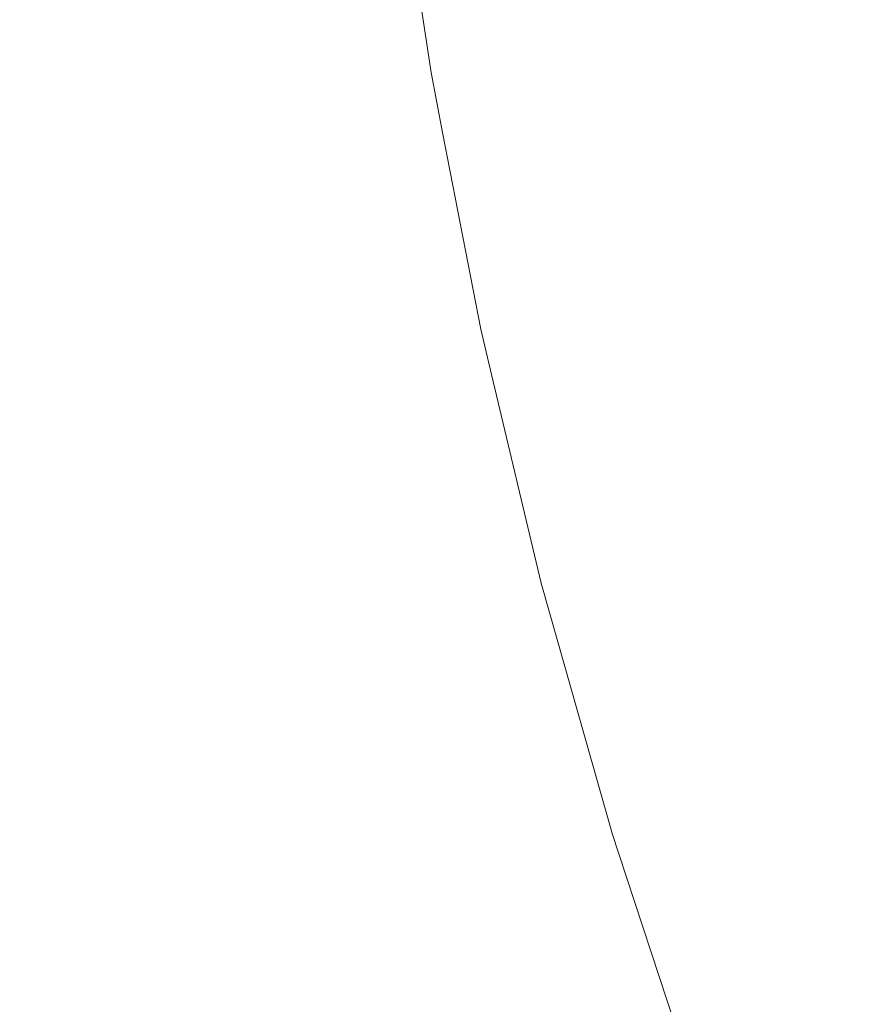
# Model space of a CAD drawing. Header units: centimetres. Extents: x -26.3 to 27.5, y 5.9 to 64.6.
# Tile 124 of 256: x -8.197 to -8.1699, y 6.3361 to 6.3681. Entities that reach past the tile are written whole.
import ezdxf

# ---------------------------------------------------------------- set-up
doc = ezdxf.new("R2010")
doc.units = ezdxf.units.CM
doc.header["$LTSCALE"] = 2.54
doc.layers.add('Lucido design-1', color=7, linetype='Continuous')

# ---------------------------------------------------------------- blocks, each defined once
blk = doc.blocks.new('Gruppo-3-1')
at = {"color": 7, "linetype": 'Continuous', "lineweight": 9}
for points in [[(-25.986537, 7.600212, -743.114164), (-25.986537, 6.000212, -743.114164), (27.113463, 6.000212, -743.114164), (27.113463, 7.600212, -743.114164)], [(-25.986537, 7.600212, -779.214164), (-25.986537, 6.000212, -779.214164), (27.113463, 6.000212, -779.214164), (27.113463, 7.600212, -779.214164)]]:
    blk.add_3dface(points, dxfattribs=at)
for points, invisible_edges in [([(-8.173642, 6.36813, -779.670236), (-8.174835, 6.3761, -779.670236), (-8.172965, 6.376339, -779.666573), (-8.171783, 6.368448, -779.666573)], 15), ([(-8.175349, 6.367837, -743.573971), (-8.176553, 6.37588, -743.573971), (-8.174835, 6.3761, -743.570236), (-8.173642, 6.36813, -743.570236)], 15), ([(-8.175349, 6.367837, -779.673971), (-8.176553, 6.37588, -779.673971), (-8.174835, 6.3761, -779.670236), (-8.173642, 6.36813, -779.670236)], 15), ([(-8.178298, 6.367331, -743.581627), (-8.17952, 6.3755, -743.581627), (-8.178115, 6.37568, -743.57777), (-8.176901, 6.367571, -743.57777)], 15), ([(-8.178298, 6.367331, -779.681627), (-8.17952, 6.3755, -779.681627), (-8.178115, 6.37568, -779.67777), (-8.176901, 6.367571, -779.67777)], 15), ([(-8.176901, 6.367571, -743.57777), (-8.178115, 6.37568, -743.57777), (-8.176553, 6.37588, -743.573971), (-8.175349, 6.367837, -743.573971)], 15), ([(-8.176901, 6.367571, -779.67777), (-8.178115, 6.37568, -779.67777), (-8.176553, 6.37588, -779.673971), (-8.175349, 6.367837, -779.673971)], 15), ([(-8.180613, 6.366934, -743.589489), (-8.181851, 6.375201, -743.589489), (-8.180766, 6.37534, -743.585536), (-8.179535, 6.367119, -743.585536)], 15), ([(-8.180613, 6.366934, -779.689489), (-8.181851, 6.375201, -779.689489), (-8.180766, 6.37534, -779.685536), (-8.179535, 6.367119, -779.685536)], 15), ([(-8.179535, 6.367119, -743.585536), (-8.180766, 6.37534, -743.585536), (-8.17952, 6.3755, -743.581627), (-8.178298, 6.367331, -743.581627)], 15), ([(-8.179535, 6.367119, -779.685536), (-8.180766, 6.37534, -779.685536), (-8.17952, 6.3755, -779.681627), (-8.178298, 6.367331, -779.681627)], 15), ([(-8.182873, 6.366547, -743.60155), (-8.184125, 6.37491, -743.60155), (-8.183531, 6.374986, -743.597503), (-8.182283, 6.366648, -743.597503)], 15), ([(-8.182873, 6.366547, -779.70155), (-8.184125, 6.37491, -779.70155), (-8.183531, 6.374986, -779.697503), (-8.182283, 6.366648, -779.697503)], 15), ([(-8.182283, 6.366648, -743.597503), (-8.183531, 6.374986, -743.597503), (-8.182773, 6.375083, -743.593481), (-8.181529, 6.366777, -743.593481)], 15), ([(-8.182283, 6.366648, -779.697503), (-8.183531, 6.374986, -779.697503), (-8.182773, 6.375083, -779.693481), (-8.181529, 6.366777, -779.693481)], 15), ([(-8.181529, 6.366777, -743.593481), (-8.182773, 6.375083, -743.593481), (-8.181851, 6.375201, -743.589489), (-8.180613, 6.366934, -743.589489)], 15), ([(-8.181529, 6.366777, -779.693481), (-8.182773, 6.375083, -779.693481), (-8.181851, 6.375201, -779.689489), (-8.180613, 6.366934, -779.689489)], 15), ([(-8.185248, 6.36614, -743.83204), (-8.186515, 6.374604, -743.83204), (-8.185883, 6.374685, -743.828083), (-8.18462, 6.366247, -743.828083)], 15), ([(-8.185248, 6.36614, -779.93204), (-8.186515, 6.374604, -779.93204), (-8.185883, 6.374685, -779.928083), (-8.18462, 6.366247, -779.928083)], 15), ([(-8.18462, 6.366247, -743.828083), (-8.185883, 6.374685, -743.828083), (-8.185409, 6.374745, -743.824109), (-8.184149, 6.366328, -743.824109)], 15), ([(-8.18462, 6.366247, -779.928083), (-8.185883, 6.374685, -779.928083), (-8.185409, 6.374745, -779.924109), (-8.184149, 6.366328, -779.924109)], 15), ([(-8.184149, 6.366328, -743.824109), (-8.185409, 6.374745, -743.824109), (-8.185094, 6.374786, -743.820125), (-8.183836, 6.366382, -743.820125)], 15), ([(-8.184149, 6.366328, -779.924109), (-8.185409, 6.374745, -779.924109), (-8.185094, 6.374786, -779.920125), (-8.183836, 6.366382, -779.920125)], 15), ([(-8.183836, 6.366382, -743.820125), (-8.185094, 6.374786, -743.820125), (-8.184937, 6.374806, -743.816136), (-8.18368, 6.366409, -743.816136)], 15), ([(-8.183836, 6.366382, -779.920125), (-8.185094, 6.374786, -779.920125), (-8.184937, 6.374806, -779.916136), (-8.18368, 6.366409, -779.916136)], 15), ([(-8.184554, 6.372379, -743.814164), (-8.183661, 6.366412, -743.814164), (-8.18368, 6.366409, -743.816136), (-8.184937, 6.374806, -743.816136)], 14), ([(-8.184554, 6.372379, -779.914164), (-8.183661, 6.366412, -779.914164), (-8.18368, 6.366409, -779.916136), (-8.184937, 6.374806, -779.916136)], 14), ([(-8.183659, 6.366412, -743.613619), (-8.184916, 6.374809, -743.613619), (-8.184818, 6.374821, -743.609689), (-8.183562, 6.366429, -743.609689)], 15), ([(-8.183659, 6.366412, -779.713619), (-8.184916, 6.374809, -779.713619), (-8.184818, 6.374821, -779.709689), (-8.183562, 6.366429, -779.709689)], 15), ([(-8.184916, 6.374809, -743.613619), (-8.183659, 6.366412, -743.613619), (-8.183661, 6.366412, -743.614164), (-8.184554, 6.372379, -743.614164)], 11), ([(-8.184916, 6.374809, -779.713619), (-8.183659, 6.366412, -779.713619), (-8.183661, 6.366412, -779.714164), (-8.184554, 6.372379, -779.714164)], 11), ([(-8.183562, 6.366429, -743.609689), (-8.184818, 6.374821, -743.609689), (-8.184554, 6.374855, -743.605614), (-8.1833, 6.366474, -743.605614)], 15), ([(-8.183562, 6.366429, -779.709689), (-8.184818, 6.374821, -779.709689), (-8.184554, 6.374855, -779.705614), (-8.1833, 6.366474, -779.705614)], 15), ([(-8.1833, 6.366474, -743.605614), (-8.184554, 6.374855, -743.605614), (-8.184125, 6.37491, -743.60155), (-8.182873, 6.366547, -743.60155)], 15), ([(-8.1833, 6.366474, -779.705614), (-8.184554, 6.374855, -779.705614), (-8.184125, 6.37491, -779.70155), (-8.182873, 6.366547, -779.70155)], 15), ([(-8.188071, 6.365656, -743.843744), (-8.189356, 6.37424, -743.843744), (-8.188253, 6.374381, -743.839877), (-8.186975, 6.365844, -743.839877)], 15), ([(-8.188071, 6.365656, -779.943744), (-8.189356, 6.37424, -779.943744), (-8.188253, 6.374381, -779.939877), (-8.186975, 6.365844, -779.939877)], 15), ([(-8.186975, 6.365844, -743.839877), (-8.188253, 6.374381, -743.839877), (-8.187305, 6.374503, -743.835974), (-8.186033, 6.366005, -743.835974)], 15), ([(-8.186975, 6.365844, -779.939877), (-8.188253, 6.374381, -779.939877), (-8.187305, 6.374503, -779.935974), (-8.186033, 6.366005, -779.935974)], 15), ([(-8.186033, 6.366005, -743.835974), (-8.187305, 6.374503, -743.835974), (-8.186515, 6.374604, -743.83204), (-8.185248, 6.36614, -743.83204)], 15), ([(-8.186033, 6.366005, -779.935974), (-8.187305, 6.374503, -779.935974), (-8.186515, 6.374604, -779.93204), (-8.185248, 6.36614, -779.93204)], 15), ([(-8.190725, 6.365201, -743.851341), (-8.192027, 6.373898, -743.851341), (-8.190615, 6.374079, -743.847567), (-8.189322, 6.365441, -743.847567)], 15), ([(-8.190725, 6.365201, -779.951341), (-8.192027, 6.373898, -779.951341), (-8.190615, 6.374079, -779.947567), (-8.189322, 6.365441, -779.947567)], 15), ([(-8.189322, 6.365441, -743.847567), (-8.190615, 6.374079, -743.847567), (-8.189356, 6.37424, -743.843744), (-8.188071, 6.365656, -743.843744)], 15), ([(-8.189322, 6.365441, -779.947567), (-8.190615, 6.374079, -779.947567), (-8.189356, 6.37424, -779.943744), (-8.188071, 6.365656, -779.943744)], 15), ([(-8.193981, 6.364642, -743.858712), (-8.195304, 6.373478, -743.858712), (-8.19359, 6.373698, -743.855058), (-8.192279, 6.364934, -743.855058)], 15), ([(-8.193981, 6.364642, -779.958712), (-8.195304, 6.373478, -779.958712), (-8.19359, 6.373698, -779.955058), (-8.192279, 6.364934, -779.955058)], 15), ([(-8.192279, 6.364934, -743.855058), (-8.19359, 6.373698, -743.855058), (-8.192027, 6.373898, -743.851341), (-8.190725, 6.365201, -743.851341)], 15), ([(-8.192279, 6.364934, -779.955058), (-8.19359, 6.373698, -779.955058), (-8.192027, 6.373898, -779.951341), (-8.190725, 6.365201, -779.951341)], 15), ([(-8.19583, 6.364325, -743.862298), (-8.197164, 6.37324, -743.862298), (-8.195304, 6.373478, -743.858712), (-8.193981, 6.364642, -743.858712)], 15), ([(-8.19583, 6.364325, -779.962298), (-8.197164, 6.37324, -779.962298), (-8.195304, 6.373478, -779.958712), (-8.193981, 6.364642, -779.958712)], 15), ([(-8.197822, 6.363984, -743.865808), (-8.199169, 6.372983, -743.865808), (-8.197164, 6.37324, -743.862298), (-8.19583, 6.364325, -743.862298)], 15), ([(-8.197822, 6.363984, -779.965808), (-8.199169, 6.372983, -779.965808), (-8.197164, 6.37324, -779.962298), (-8.19583, 6.364325, -779.962298)], 15), ([(-8.183661, 6.366412, -743.814164), (-8.184554, 6.372379, -743.814164), (-8.184554, 6.372379, -743.614164), (-8.183661, 6.366412, -743.614164)], 10), ([(-8.183661, 6.366412, -779.914164), (-8.184554, 6.372379, -779.914164), (-8.184554, 6.372379, -779.714164), (-8.183661, 6.366412, -779.714164)], 10), ([(-8.170268, 6.360615, -743.566573), (-8.171783, 6.368448, -743.566573), (-8.169776, 6.368793, -743.562988), (-8.168277, 6.361044, -743.562988)], 15), ([(-8.170268, 6.360615, -779.666573), (-8.171783, 6.368448, -779.666573), (-8.169776, 6.368793, -779.662988), (-8.168277, 6.361044, -779.662988)], 15), ([(-8.172112, 6.360218, -743.570236), (-8.173642, 6.36813, -743.570236), (-8.171783, 6.368448, -743.566573), (-8.170268, 6.360615, -743.566573)], 15), ([(-8.172112, 6.360218, -779.670236), (-8.173642, 6.36813, -779.670236), (-8.171783, 6.368448, -779.666573), (-8.170268, 6.360615, -779.666573)], 15), ([(-8.173805, 6.359853, -743.573971), (-8.175349, 6.367837, -743.573971), (-8.173642, 6.36813, -743.570236), (-8.172112, 6.360218, -743.570236)], 15), ([(-8.173805, 6.359853, -779.673971), (-8.175349, 6.367837, -779.673971), (-8.173642, 6.36813, -779.670236), (-8.172112, 6.360218, -779.670236)], 15), ([(-8.176729, 6.359223, -743.581627), (-8.178298, 6.367331, -743.581627), (-8.176901, 6.367571, -743.57777), (-8.175344, 6.359521, -743.57777)], 15), ([(-8.176729, 6.359223, -779.681627), (-8.178298, 6.367331, -779.681627), (-8.176901, 6.367571, -779.67777), (-8.175344, 6.359521, -779.67777)], 15), ([(-8.175344, 6.359521, -743.57777), (-8.176901, 6.367571, -743.57777), (-8.175349, 6.367837, -743.573971), (-8.173805, 6.359853, -743.573971)], 15), ([(-8.175344, 6.359521, -779.67777), (-8.176901, 6.367571, -779.67777), (-8.175349, 6.367837, -779.673971), (-8.173805, 6.359853, -779.673971)], 15), ([(-8.177957, 6.358958, -743.585536), (-8.179535, 6.367119, -743.585536), (-8.178298, 6.367331, -743.581627), (-8.176729, 6.359223, -743.581627)], 15), ([(-8.177957, 6.358958, -779.685536), (-8.179535, 6.367119, -779.685536), (-8.178298, 6.367331, -779.681627), (-8.176729, 6.359223, -779.681627)], 15), ([(-8.179935, 6.358532, -743.593481), (-8.181529, 6.366777, -743.593481), (-8.180613, 6.366934, -743.589489), (-8.179026, 6.358728, -743.589489)], 15), ([(-8.179935, 6.358532, -779.693481), (-8.181529, 6.366777, -779.693481), (-8.180613, 6.366934, -779.689489), (-8.179026, 6.358728, -779.689489)], 15), ([(-8.179026, 6.358728, -743.589489), (-8.180613, 6.366934, -743.589489), (-8.179535, 6.367119, -743.585536), (-8.177957, 6.358958, -743.585536)], 15), ([(-8.179026, 6.358728, -779.689489), (-8.180613, 6.366934, -779.689489), (-8.179535, 6.367119, -779.685536), (-8.177957, 6.358958, -779.685536)], 15), ([(-8.181268, 6.358244, -743.60155), (-8.182873, 6.366547, -743.60155), (-8.182283, 6.366648, -743.597503), (-8.180682, 6.358371, -743.597503)], 15), ([(-8.181268, 6.358244, -779.70155), (-8.182873, 6.366547, -779.70155), (-8.182283, 6.366648, -779.697503), (-8.180682, 6.358371, -779.697503)], 15), ([(-8.180682, 6.358371, -743.597503), (-8.182283, 6.366648, -743.597503), (-8.181529, 6.366777, -743.593481), (-8.179935, 6.358532, -743.593481)], 15), ([(-8.180682, 6.358371, -779.697503), (-8.182283, 6.366648, -779.697503), (-8.181529, 6.366777, -779.693481), (-8.179935, 6.358532, -779.693481)], 15), ([(-8.183, 6.357871, -743.828083), (-8.18462, 6.366247, -743.828083), (-8.184149, 6.366328, -743.824109), (-8.182533, 6.357972, -743.824109)], 15), ([(-8.183, 6.357871, -779.928083), (-8.18462, 6.366247, -779.928083), (-8.184149, 6.366328, -779.924109), (-8.182533, 6.357972, -779.924109)], 15), ([(-8.182533, 6.357972, -743.824109), (-8.184149, 6.366328, -743.824109), (-8.183836, 6.366382, -743.820125), (-8.182222, 6.358039, -743.820125)], 15), ([(-8.182533, 6.357972, -779.924109), (-8.184149, 6.366328, -779.924109), (-8.183836, 6.366382, -779.920125), (-8.182222, 6.358039, -779.920125)], 15), ([(-8.182222, 6.358039, -743.820125), (-8.183836, 6.366382, -743.820125), (-8.18368, 6.366409, -743.816136), (-8.182067, 6.358072, -743.816136)], 15), ([(-8.182222, 6.358039, -779.920125), (-8.183836, 6.366382, -779.920125), (-8.18368, 6.366409, -779.916136), (-8.182067, 6.358072, -779.916136)], 15), ([(-8.18368, 6.366409, -743.816136), (-8.183661, 6.366412, -743.814164), (-8.183284, 6.364465, -743.814164)], 9), ([(-8.18368, 6.366409, -779.916136), (-8.183661, 6.366412, -779.914164), (-8.183284, 6.364465, -779.914164)], 9), ([(-8.183284, 6.364465, -743.814164), (-8.182048, 6.358076, -743.814164), (-8.182067, 6.358072, -743.816136), (-8.18368, 6.366409, -743.816136)], 14), ([(-8.183284, 6.364465, -779.914164), (-8.182048, 6.358076, -779.914164), (-8.182067, 6.358072, -779.916136), (-8.18368, 6.366409, -779.916136)], 14), ([(-8.183661, 6.366412, -743.614164), (-8.183284, 6.364465, -743.614164), (-8.183284, 6.364465, -743.814164), (-8.183661, 6.366412, -743.814164)], 10), ([(-8.183284, 6.364465, -743.614164), (-8.183661, 6.366412, -743.614164), (-8.183659, 6.366412, -743.613619)], 10), ([(-8.183661, 6.366412, -779.714164), (-8.183284, 6.364465, -779.714164), (-8.183284, 6.364465, -779.914164), (-8.183661, 6.366412, -779.914164)], 10), ([(-8.183284, 6.364465, -779.714164), (-8.183661, 6.366412, -779.714164), (-8.183659, 6.366412, -779.713619)], 10), ([(-8.182047, 6.358076, -743.613619), (-8.183659, 6.366412, -743.613619), (-8.183562, 6.366429, -743.609689), (-8.181951, 6.358097, -743.609689)], 15), ([(-8.182047, 6.358076, -779.713619), (-8.183659, 6.366412, -779.713619), (-8.183562, 6.366429, -779.709689), (-8.181951, 6.358097, -779.709689)], 15), ([(-8.183659, 6.366412, -743.613619), (-8.182047, 6.358076, -743.613619), (-8.182048, 6.358076, -743.614164), (-8.183284, 6.364465, -743.614164)], 11), ([(-8.183659, 6.366412, -779.713619), (-8.182047, 6.358076, -779.713619), (-8.182048, 6.358076, -779.714164), (-8.183284, 6.364465, -779.714164)], 11), ([(-8.181951, 6.358097, -743.609689), (-8.183562, 6.366429, -743.609689), (-8.1833, 6.366474, -743.605614), (-8.181691, 6.358153, -743.605614)], 15), ([(-8.181951, 6.358097, -779.709689), (-8.183562, 6.366429, -779.709689), (-8.1833, 6.366474, -779.705614), (-8.181691, 6.358153, -779.705614)], 15), ([(-8.181691, 6.358153, -743.605614), (-8.1833, 6.366474, -743.605614), (-8.182873, 6.366547, -743.60155), (-8.181268, 6.358244, -743.60155)], 15), ([(-8.181691, 6.358153, -779.705614), (-8.1833, 6.366474, -779.705614), (-8.182873, 6.366547, -779.70155), (-8.181268, 6.358244, -779.70155)], 15), ([(-8.185335, 6.357368, -743.839877), (-8.186975, 6.365844, -743.839877), (-8.186033, 6.366005, -743.835974), (-8.184402, 6.357569, -743.835974)], 15), ([(-8.185335, 6.357368, -779.939877), (-8.186975, 6.365844, -779.939877), (-8.186033, 6.366005, -779.935974), (-8.184402, 6.357569, -779.935974)], 15), ([(-8.184402, 6.357569, -743.835974), (-8.186033, 6.366005, -743.835974), (-8.185248, 6.36614, -743.83204), (-8.183623, 6.357737, -743.83204)], 15), ([(-8.184402, 6.357569, -779.935974), (-8.186033, 6.366005, -779.935974), (-8.185248, 6.36614, -779.93204), (-8.183623, 6.357737, -779.93204)], 15), ([(-8.183623, 6.357737, -743.83204), (-8.185248, 6.36614, -743.83204), (-8.18462, 6.366247, -743.828083), (-8.183, 6.357871, -743.828083)], 15), ([(-8.183623, 6.357737, -779.93204), (-8.185248, 6.36614, -779.93204), (-8.18462, 6.366247, -779.928083), (-8.183, 6.357871, -779.928083)], 15), ([(-8.187663, 6.356866, -743.847567), (-8.189322, 6.365441, -743.847567), (-8.188071, 6.365656, -743.843744), (-8.186423, 6.357133, -743.843744)], 15), ([(-8.187663, 6.356866, -779.947567), (-8.189322, 6.365441, -779.947567), (-8.188071, 6.365656, -779.943744), (-8.186423, 6.357133, -779.943744)], 15), ([(-8.186423, 6.357133, -743.843744), (-8.188071, 6.365656, -743.843744), (-8.186975, 6.365844, -743.839877), (-8.185335, 6.357368, -743.839877)], 15), ([(-8.186423, 6.357133, -779.943744), (-8.188071, 6.365656, -779.943744), (-8.186975, 6.365844, -779.939877), (-8.185335, 6.357368, -779.939877)], 15), ([(-8.189055, 6.356566, -743.851341), (-8.190725, 6.365201, -743.851341), (-8.189322, 6.365441, -743.847567), (-8.187663, 6.356866, -743.847567)], 15), ([(-8.189055, 6.356566, -779.951341), (-8.190725, 6.365201, -779.951341), (-8.189322, 6.365441, -779.947567), (-8.187663, 6.356866, -779.947567)], 15), ([(-8.190596, 6.356234, -743.855058), (-8.192279, 6.364934, -743.855058), (-8.190725, 6.365201, -743.851341), (-8.189055, 6.356566, -743.851341)], 15), ([(-8.190596, 6.356234, -779.955058), (-8.192279, 6.364934, -779.955058), (-8.190725, 6.365201, -779.951341), (-8.189055, 6.356566, -779.951341)], 15), ([(-8.192284, 6.35587, -743.858712), (-8.193981, 6.364642, -743.858712), (-8.192279, 6.364934, -743.855058), (-8.190596, 6.356234, -743.855058)], 15), ([(-8.192284, 6.35587, -779.958712), (-8.193981, 6.364642, -779.958712), (-8.192279, 6.364934, -779.955058), (-8.190596, 6.356234, -779.955058)], 15), ([(-8.194118, 6.355475, -743.862298), (-8.19583, 6.364325, -743.862298), (-8.193981, 6.364642, -743.858712), (-8.192284, 6.35587, -743.858712)], 15), ([(-8.194118, 6.355475, -779.962298), (-8.19583, 6.364325, -779.962298), (-8.193981, 6.364642, -779.958712), (-8.192284, 6.35587, -779.958712)], 15), ([(-8.182048, 6.358076, -743.814164), (-8.183284, 6.364465, -743.814164), (-8.183284, 6.364465, -743.614164), (-8.182048, 6.358076, -743.614164)], 10), ([(-8.182048, 6.358076, -779.914164), (-8.183284, 6.364465, -779.914164), (-8.183284, 6.364465, -779.714164), (-8.182048, 6.358076, -779.714164)], 10), ([(-8.196094, 6.355049, -743.865808), (-8.197822, 6.363984, -743.865808), (-8.19583, 6.364325, -743.862298), (-8.194118, 6.355475, -743.862298)], 15), ([(-8.196094, 6.355049, -779.965808), (-8.197822, 6.363984, -779.965808), (-8.19583, 6.364325, -779.962298), (-8.194118, 6.355475, -779.962298)], 15), ([(-8.19821, 6.354593, -743.869238), (-8.199955, 6.363618, -743.869238), (-8.197822, 6.363984, -743.865808), (-8.196094, 6.355049, -743.865808)], 15), ([(-8.19821, 6.354593, -779.969238), (-8.199955, 6.363618, -779.969238), (-8.197822, 6.363984, -779.965808), (-8.196094, 6.355049, -779.965808)], 15), ([(-8.168422, 6.352853, -743.566573), (-8.170268, 6.360615, -743.566573), (-8.168277, 6.361044, -743.562988), (-8.166451, 6.353366, -743.562988)], 15), ([(-8.168422, 6.352853, -779.666573), (-8.170268, 6.360615, -779.666573), (-8.168277, 6.361044, -779.662988), (-8.166451, 6.353366, -779.662988)], 15), ([(-8.170247, 6.352378, -743.570236), (-8.172112, 6.360218, -743.570236), (-8.170268, 6.360615, -743.566573), (-8.168422, 6.352853, -743.566573)], 15), ([(-8.170247, 6.352378, -779.670236), (-8.172112, 6.360218, -779.670236), (-8.170268, 6.360615, -779.666573), (-8.168422, 6.352853, -779.666573)], 15), ([(-8.171923, 6.351941, -743.573971), (-8.173805, 6.359853, -743.573971), (-8.172112, 6.360218, -743.570236), (-8.170247, 6.352378, -743.570236)], 15), ([(-8.171923, 6.351941, -779.673971), (-8.173805, 6.359853, -779.673971), (-8.172112, 6.360218, -779.670236), (-8.170247, 6.352378, -779.670236)], 15), ([(-8.173447, 6.351544, -743.57777), (-8.175344, 6.359521, -743.57777), (-8.173805, 6.359853, -743.573971), (-8.171923, 6.351941, -743.573971)], 15), ([(-8.173447, 6.351544, -779.67777), (-8.175344, 6.359521, -779.67777), (-8.173805, 6.359853, -779.673971), (-8.171923, 6.351941, -779.673971)], 15), ([(-8.174818, 6.351187, -743.581627), (-8.176729, 6.359223, -743.581627), (-8.175344, 6.359521, -743.57777), (-8.173447, 6.351544, -743.57777)], 15), ([(-8.174818, 6.351187, -779.681627), (-8.176729, 6.359223, -779.681627), (-8.175344, 6.359521, -779.67777), (-8.173447, 6.351544, -779.67777)], 15), ([(-8.177092, 6.350596, -743.589489), (-8.179026, 6.358728, -743.589489), (-8.177957, 6.358958, -743.585536), (-8.176034, 6.350871, -743.585536)], 15), ([(-8.177092, 6.350596, -779.689489), (-8.179026, 6.358728, -779.689489), (-8.177957, 6.358958, -779.685536), (-8.176034, 6.350871, -779.685536)], 15), ([(-8.176034, 6.350871, -743.585536), (-8.177957, 6.358958, -743.585536), (-8.176729, 6.359223, -743.581627), (-8.174818, 6.351187, -743.581627)], 15), ([(-8.176034, 6.350871, -779.685536), (-8.177957, 6.358958, -779.685536), (-8.176729, 6.359223, -779.681627), (-8.174818, 6.351187, -779.681627)], 15), ([(-8.177991, 6.350361, -743.593481), (-8.179935, 6.358532, -743.593481), (-8.179026, 6.358728, -743.589489), (-8.177092, 6.350596, -743.589489)], 15), ([(-8.177991, 6.350361, -779.693481), (-8.179935, 6.358532, -779.693481), (-8.179026, 6.358728, -779.689489), (-8.177092, 6.350596, -779.689489)], 15), ([(-8.179311, 6.350018, -743.60155), (-8.181268, 6.358244, -743.60155), (-8.180682, 6.358371, -743.597503), (-8.178731, 6.350169, -743.597503)], 15), ([(-8.179311, 6.350018, -779.70155), (-8.181268, 6.358244, -779.70155), (-8.180682, 6.358371, -779.697503), (-8.178731, 6.350169, -779.697503)], 15), ([(-8.178731, 6.350169, -743.597503), (-8.180682, 6.358371, -743.597503), (-8.179935, 6.358532, -743.593481), (-8.177991, 6.350361, -743.593481)], 15), ([(-8.178731, 6.350169, -779.697503), (-8.180682, 6.358371, -779.697503), (-8.179935, 6.358532, -779.693481), (-8.177991, 6.350361, -779.693481)], 15), ([(-8.181026, 6.349571, -743.828083), (-8.183, 6.357871, -743.828083), (-8.182533, 6.357972, -743.824109), (-8.180564, 6.349691, -743.824109)], 15), ([(-8.181026, 6.349571, -779.928083), (-8.183, 6.357871, -779.928083), (-8.182533, 6.357972, -779.924109), (-8.180564, 6.349691, -779.924109)], 15), ([(-8.180564, 6.349691, -743.824109), (-8.182533, 6.357972, -743.824109), (-8.182222, 6.358039, -743.820125), (-8.180256, 6.349772, -743.820125)], 15), ([(-8.180564, 6.349691, -779.924109), (-8.182533, 6.357972, -779.924109), (-8.182222, 6.358039, -779.920125), (-8.180256, 6.349772, -779.920125)], 15), ([(-8.180256, 6.349772, -743.820125), (-8.182222, 6.358039, -743.820125), (-8.182067, 6.358072, -743.816136), (-8.180103, 6.349811, -743.816136)], 15), ([(-8.180256, 6.349772, -779.920125), (-8.182222, 6.358039, -779.920125), (-8.182067, 6.358072, -779.916136), (-8.180103, 6.349811, -779.916136)], 15), ([(-8.182067, 6.358072, -743.816136), (-8.182048, 6.358076, -743.814164), (-8.181697, 6.356598, -743.814164)], 9), ([(-8.182067, 6.358072, -779.916136), (-8.182048, 6.358076, -779.914164), (-8.181697, 6.356598, -779.914164)], 9), ([(-8.181697, 6.356598, -743.814164), (-8.180084, 6.349816, -743.814164), (-8.180103, 6.349811, -743.816136), (-8.182067, 6.358072, -743.816136)], 14), ([(-8.181697, 6.356598, -779.914164), (-8.180084, 6.349816, -779.914164), (-8.180103, 6.349811, -779.916136), (-8.182067, 6.358072, -779.916136)], 14), ([(-8.182048, 6.358076, -743.614164), (-8.181697, 6.356598, -743.614164), (-8.181697, 6.356598, -743.814164), (-8.182048, 6.358076, -743.814164)], 10), ([(-8.181697, 6.356598, -743.614164), (-8.182048, 6.358076, -743.614164), (-8.182047, 6.358076, -743.613619)], 10), ([(-8.182048, 6.358076, -779.714164), (-8.181697, 6.356598, -779.714164), (-8.181697, 6.356598, -779.914164), (-8.182048, 6.358076, -779.914164)], 10), ([(-8.181697, 6.356598, -779.714164), (-8.182048, 6.358076, -779.714164), (-8.182047, 6.358076, -779.713619)], 10), ([(-8.180083, 6.349817, -743.613619), (-8.182047, 6.358076, -743.613619), (-8.181951, 6.358097, -743.609689), (-8.179987, 6.349842, -743.609689)], 15), ([(-8.180083, 6.349817, -779.713619), (-8.182047, 6.358076, -779.713619), (-8.181951, 6.358097, -779.709689), (-8.179987, 6.349842, -779.709689)], 15), ([(-8.182047, 6.358076, -743.613619), (-8.180083, 6.349817, -743.613619), (-8.180084, 6.349816, -743.614164), (-8.181697, 6.356598, -743.614164)], 11), ([(-8.182047, 6.358076, -779.713619), (-8.180083, 6.349817, -779.713619), (-8.180084, 6.349816, -779.714164), (-8.181697, 6.356598, -779.714164)], 11), ([(-8.179987, 6.349842, -743.609689), (-8.181951, 6.358097, -743.609689), (-8.181691, 6.358153, -743.605614), (-8.17973, 6.349909, -743.605614)], 15), ([(-8.179987, 6.349842, -779.709689), (-8.181951, 6.358097, -779.709689), (-8.181691, 6.358153, -779.705614), (-8.17973, 6.349909, -779.705614)], 15), ([(-8.17973, 6.349909, -743.605614), (-8.181691, 6.358153, -743.605614), (-8.181268, 6.358244, -743.60155), (-8.179311, 6.350018, -743.60155)], 15), ([(-8.17973, 6.349909, -779.705614), (-8.181691, 6.358153, -779.705614), (-8.181268, 6.358244, -779.70155), (-8.179311, 6.350018, -779.70155)], 15), ([(-8.182414, 6.34921, -743.835974), (-8.184402, 6.357569, -743.835974), (-8.183623, 6.357737, -743.83204), (-8.181643, 6.349411, -743.83204)], 15), ([(-8.182414, 6.34921, -779.935974), (-8.184402, 6.357569, -779.935974), (-8.183623, 6.357737, -779.93204), (-8.181643, 6.349411, -779.93204)], 15), ([(-8.181643, 6.349411, -743.83204), (-8.183623, 6.357737, -743.83204), (-8.183, 6.357871, -743.828083), (-8.181026, 6.349571, -743.828083)], 15), ([(-8.181643, 6.349411, -779.93204), (-8.183623, 6.357737, -779.93204), (-8.183, 6.357871, -779.928083), (-8.181026, 6.349571, -779.928083)], 15), ([(-8.184415, 6.348689, -743.843744), (-8.186423, 6.357133, -743.843744), (-8.185335, 6.357368, -743.839877), (-8.183338, 6.348969, -743.839877)], 15), ([(-8.184415, 6.348689, -779.943744), (-8.186423, 6.357133, -779.943744), (-8.185335, 6.357368, -779.939877), (-8.183338, 6.348969, -779.939877)], 15), ([(-8.183338, 6.348969, -743.839877), (-8.185335, 6.357368, -743.839877), (-8.184402, 6.357569, -743.835974), (-8.182414, 6.34921, -743.835974)], 15), ([(-8.183338, 6.348969, -779.939877), (-8.185335, 6.357368, -779.939877), (-8.184402, 6.357569, -779.935974), (-8.182414, 6.34921, -779.935974)], 15), ([(-8.185642, 6.348369, -743.847567), (-8.187663, 6.356866, -743.847567), (-8.186423, 6.357133, -743.843744), (-8.184415, 6.348689, -743.843744)], 15), ([(-8.185642, 6.348369, -779.947567), (-8.187663, 6.356866, -779.947567), (-8.186423, 6.357133, -779.943744), (-8.184415, 6.348689, -779.943744)], 15), ([(-8.18702, 6.34801, -743.851341), (-8.189055, 6.356566, -743.851341), (-8.187663, 6.356866, -743.847567), (-8.185642, 6.348369, -743.847567)], 15), ([(-8.18702, 6.34801, -779.951341), (-8.189055, 6.356566, -779.951341), (-8.187663, 6.356866, -779.947567), (-8.185642, 6.348369, -779.947567)], 15), ([(-8.188546, 6.347613, -743.855058), (-8.190596, 6.356234, -743.855058), (-8.189055, 6.356566, -743.851341), (-8.18702, 6.34801, -743.851341)], 15), ([(-8.188546, 6.347613, -779.955058), (-8.190596, 6.356234, -779.955058), (-8.189055, 6.356566, -779.951341), (-8.18702, 6.34801, -779.951341)], 15), ([(-8.180084, 6.349816, -743.814164), (-8.181697, 6.356598, -743.814164), (-8.181697, 6.356598, -743.614164), (-8.180084, 6.349816, -743.614164)], 10), ([(-8.180084, 6.349816, -779.914164), (-8.181697, 6.356598, -779.914164), (-8.181697, 6.356598, -779.714164), (-8.180084, 6.349816, -779.714164)], 10), ([(-8.190217, 6.347178, -743.858712), (-8.192284, 6.35587, -743.858712), (-8.190596, 6.356234, -743.855058), (-8.188546, 6.347613, -743.855058)], 15), ([(-8.190217, 6.347178, -779.958712), (-8.192284, 6.35587, -779.958712), (-8.190596, 6.356234, -779.955058), (-8.188546, 6.347613, -779.955058)], 15), ([(-8.192032, 6.346705, -743.862298), (-8.194118, 6.355475, -743.862298), (-8.192284, 6.35587, -743.858712), (-8.190217, 6.347178, -743.858712)], 15), ([(-8.192032, 6.346705, -779.962298), (-8.194118, 6.355475, -779.962298), (-8.192284, 6.35587, -779.958712), (-8.190217, 6.347178, -779.958712)], 15), ([(-8.193988, 6.346196, -743.865808), (-8.196094, 6.355049, -743.865808), (-8.194118, 6.355475, -743.862298), (-8.192032, 6.346705, -743.862298)], 15), ([(-8.193988, 6.346196, -779.965808), (-8.196094, 6.355049, -779.965808), (-8.194118, 6.355475, -779.962298), (-8.192032, 6.346705, -779.962298)], 15), ([(-8.196083, 6.345651, -743.869238), (-8.19821, 6.354593, -743.869238), (-8.196094, 6.355049, -743.865808), (-8.193988, 6.346196, -743.865808)], 15), ([(-8.196083, 6.345651, -779.969238), (-8.19821, 6.354593, -779.969238), (-8.196094, 6.355049, -779.965808), (-8.193988, 6.346196, -779.965808)], 15), ([(-8.198312, 6.34507, -743.87258), (-8.200461, 6.354108, -743.87258), (-8.19821, 6.354593, -743.869238), (-8.196083, 6.345651, -743.869238)], 15), ([(-8.198312, 6.34507, -779.97258), (-8.200461, 6.354108, -779.97258), (-8.19821, 6.354593, -779.969238), (-8.196083, 6.345651, -779.969238)], 15), ([(-8.168051, 6.344624, -743.570236), (-8.170247, 6.352378, -743.570236), (-8.168422, 6.352853, -743.566573), (-8.166248, 6.345176, -743.566573)], 15), ([(-8.168051, 6.344624, -779.670236), (-8.170247, 6.352378, -779.670236), (-8.168422, 6.352853, -779.666573), (-8.166248, 6.345176, -779.666573)], 15), ([(-8.169707, 6.344117, -743.573971), (-8.171923, 6.351941, -743.573971), (-8.170247, 6.352378, -743.570236), (-8.168051, 6.344624, -743.570236)], 15), ([(-8.169707, 6.344117, -779.673971), (-8.171923, 6.351941, -779.673971), (-8.170247, 6.352378, -779.670236), (-8.168051, 6.344624, -779.670236)], 15), ([(-8.171213, 6.343656, -743.57777), (-8.173447, 6.351544, -743.57777), (-8.171923, 6.351941, -743.573971), (-8.169707, 6.344117, -743.573971)], 15), ([(-8.171213, 6.343656, -779.67777), (-8.173447, 6.351544, -779.67777), (-8.171923, 6.351941, -779.673971), (-8.169707, 6.344117, -779.673971)], 15), ([(-8.172568, 6.343241, -743.581627), (-8.174818, 6.351187, -743.581627), (-8.173447, 6.351544, -743.57777), (-8.171213, 6.343656, -743.57777)], 15), ([(-8.172568, 6.343241, -779.681627), (-8.174818, 6.351187, -779.681627), (-8.173447, 6.351544, -779.67777), (-8.171213, 6.343656, -779.67777)], 15), ([(-8.173769, 6.342873, -743.585536), (-8.176034, 6.350871, -743.585536), (-8.174818, 6.351187, -743.581627), (-8.172568, 6.343241, -743.581627)], 15), ([(-8.173769, 6.342873, -779.685536), (-8.176034, 6.350871, -779.685536), (-8.174818, 6.351187, -779.681627), (-8.172568, 6.343241, -779.681627)], 15), ([(-8.174814, 6.342553, -743.589489), (-8.177092, 6.350596, -743.589489), (-8.176034, 6.350871, -743.585536), (-8.173769, 6.342873, -743.585536)], 15), ([(-8.174814, 6.342553, -779.689489), (-8.177092, 6.350596, -779.689489), (-8.176034, 6.350871, -779.685536), (-8.173769, 6.342873, -779.685536)], 15), ([(-8.176434, 6.342057, -743.597503), (-8.178731, 6.350169, -743.597503), (-8.177991, 6.350361, -743.593481), (-8.175703, 6.342281, -743.593481)], 15), ([(-8.176434, 6.342057, -779.697503), (-8.178731, 6.350169, -779.697503), (-8.177991, 6.350361, -779.693481), (-8.175703, 6.342281, -779.693481)], 15), ([(-8.175703, 6.342281, -743.593481), (-8.177991, 6.350361, -743.593481), (-8.177092, 6.350596, -743.589489), (-8.174814, 6.342553, -743.589489)], 15), ([(-8.175703, 6.342281, -779.693481), (-8.177991, 6.350361, -779.693481), (-8.177092, 6.350596, -779.689489), (-8.174814, 6.342553, -779.689489)], 15), ([(-8.177421, 6.341755, -743.605614), (-8.17973, 6.349909, -743.605614), (-8.179311, 6.350018, -743.60155), (-8.177007, 6.341881, -743.60155)], 15), ([(-8.177421, 6.341755, -779.705614), (-8.17973, 6.349909, -779.705614), (-8.179311, 6.350018, -779.70155), (-8.177007, 6.341881, -779.70155)], 15), ([(-8.177007, 6.341881, -743.60155), (-8.179311, 6.350018, -743.60155), (-8.178731, 6.350169, -743.597503), (-8.176434, 6.342057, -743.597503)], 15), ([(-8.177007, 6.341881, -779.70155), (-8.179311, 6.350018, -779.70155), (-8.178731, 6.350169, -779.697503), (-8.176434, 6.342057, -779.697503)], 15), ([(-8.178702, 6.341362, -743.828083), (-8.181026, 6.349571, -743.828083), (-8.180564, 6.349691, -743.824109), (-8.178245, 6.341502, -743.824109)], 15), ([(-8.178702, 6.341362, -779.928083), (-8.181026, 6.349571, -779.928083), (-8.180564, 6.349691, -779.924109), (-8.178245, 6.341502, -779.924109)], 15), ([(-8.178245, 6.341502, -743.824109), (-8.180564, 6.349691, -743.824109), (-8.180256, 6.349772, -743.820125), (-8.177941, 6.341595, -743.820125)], 15), ([(-8.178245, 6.341502, -779.924109), (-8.180564, 6.349691, -779.924109), (-8.180256, 6.349772, -779.920125), (-8.177941, 6.341595, -779.920125)], 15), ([(-8.177941, 6.341595, -743.820125), (-8.180256, 6.349772, -743.820125), (-8.180103, 6.349811, -743.816136), (-8.177789, 6.341642, -743.816136)], 15), ([(-8.177941, 6.341595, -779.920125), (-8.180256, 6.349772, -779.920125), (-8.180103, 6.349811, -779.916136), (-8.177789, 6.341642, -779.916136)], 15), ([(-8.180103, 6.349811, -743.816136), (-8.180084, 6.349816, -743.814164), (-8.179793, 6.348791, -743.814164)], 9), ([(-8.180103, 6.349811, -779.916136), (-8.180084, 6.349816, -779.914164), (-8.179793, 6.348791, -779.914164)], 9), ([(-8.179793, 6.348791, -743.814164), (-8.177771, 6.341647, -743.814164), (-8.177789, 6.341642, -743.816136), (-8.180103, 6.349811, -743.816136)], 14), ([(-8.179793, 6.348791, -779.914164), (-8.177771, 6.341647, -779.914164), (-8.177789, 6.341642, -779.916136), (-8.180103, 6.349811, -779.916136)], 14), ([(-8.179793, 6.348791, -743.614164), (-8.180084, 6.349816, -743.614164), (-8.180083, 6.349817, -743.613619)], 10), ([(-8.179793, 6.348791, -779.714164), (-8.180084, 6.349816, -779.714164), (-8.180083, 6.349817, -779.713619)], 10), ([(-8.180084, 6.349816, -743.614164), (-8.179793, 6.348791, -743.614164), (-8.179793, 6.348791, -743.814164), (-8.180084, 6.349816, -743.814164)], 10), ([(-8.180084, 6.349816, -779.714164), (-8.179793, 6.348791, -779.714164), (-8.179793, 6.348791, -779.914164), (-8.180084, 6.349816, -779.914164)], 10), ([(-8.177769, 6.341648, -743.613619), (-8.180083, 6.349817, -743.613619), (-8.179987, 6.349842, -743.609689), (-8.177675, 6.341677, -743.609689)], 15), ([(-8.177769, 6.341648, -779.713619), (-8.180083, 6.349817, -779.713619), (-8.179987, 6.349842, -779.709689), (-8.177675, 6.341677, -779.709689)], 15), ([(-8.180083, 6.349817, -743.613619), (-8.177769, 6.341648, -743.613619), (-8.177771, 6.341647, -743.614164), (-8.179793, 6.348791, -743.614164)], 11), ([(-8.180083, 6.349817, -779.713619), (-8.177769, 6.341648, -779.713619), (-8.177771, 6.341647, -779.714164), (-8.179793, 6.348791, -779.714164)], 11), ([(-8.177675, 6.341677, -743.609689), (-8.179987, 6.349842, -743.609689), (-8.17973, 6.349909, -743.605614), (-8.177421, 6.341755, -743.605614)], 15), ([(-8.177675, 6.341677, -779.709689), (-8.179987, 6.349842, -779.709689), (-8.17973, 6.349909, -779.705614), (-8.177421, 6.341755, -779.705614)], 15), ([(-8.180073, 6.340943, -743.835974), (-8.182414, 6.34921, -743.835974), (-8.181643, 6.349411, -743.83204), (-8.179311, 6.341176, -743.83204)], 15), ([(-8.180073, 6.340943, -779.935974), (-8.182414, 6.34921, -779.935974), (-8.181643, 6.349411, -779.93204), (-8.179311, 6.341176, -779.93204)], 15), ([(-8.179311, 6.341176, -743.83204), (-8.181643, 6.349411, -743.83204), (-8.181026, 6.349571, -743.828083), (-8.178702, 6.341362, -743.828083)], 15), ([(-8.179311, 6.341176, -779.93204), (-8.181643, 6.349411, -779.93204), (-8.181026, 6.349571, -779.928083), (-8.178702, 6.341362, -779.928083)], 15), ([(-8.180986, 6.340663, -743.839877), (-8.183338, 6.348969, -743.839877), (-8.182414, 6.34921, -743.835974), (-8.180073, 6.340943, -743.835974)], 15), ([(-8.180986, 6.340663, -779.939877), (-8.183338, 6.348969, -779.939877), (-8.182414, 6.34921, -779.935974), (-8.180073, 6.340943, -779.935974)], 15), ([(-8.183263, 6.339966, -743.847567), (-8.185642, 6.348369, -743.847567), (-8.184415, 6.348689, -743.843744), (-8.18205, 6.340337, -743.843744)], 15), ([(-8.183263, 6.339966, -779.947567), (-8.185642, 6.348369, -779.947567), (-8.184415, 6.348689, -779.943744), (-8.18205, 6.340337, -779.943744)], 15), ([(-8.18205, 6.340337, -743.843744), (-8.184415, 6.348689, -743.843744), (-8.183338, 6.348969, -743.839877), (-8.180986, 6.340663, -743.839877)], 15), ([(-8.18205, 6.340337, -779.943744), (-8.184415, 6.348689, -779.943744), (-8.183338, 6.348969, -779.939877), (-8.180986, 6.340663, -779.939877)], 15), ([(-8.177771, 6.341647, -743.814164), (-8.179793, 6.348791, -743.814164), (-8.179793, 6.348791, -743.614164), (-8.177771, 6.341647, -743.614164)], 10), ([(-8.177771, 6.341647, -779.914164), (-8.179793, 6.348791, -779.914164), (-8.179793, 6.348791, -779.714164), (-8.177771, 6.341647, -779.714164)], 10), ([(-8.184624, 6.339549, -743.851341), (-8.18702, 6.34801, -743.851341), (-8.185642, 6.348369, -743.847567), (-8.183263, 6.339966, -743.847567)], 15), ([(-8.184624, 6.339549, -779.951341), (-8.18702, 6.34801, -779.951341), (-8.185642, 6.348369, -779.947567), (-8.183263, 6.339966, -779.947567)], 15), ([(-8.186131, 6.339087, -743.855058), (-8.188546, 6.347613, -743.855058), (-8.18702, 6.34801, -743.851341), (-8.184624, 6.339549, -743.851341)], 15), ([(-8.186131, 6.339087, -779.955058), (-8.188546, 6.347613, -779.955058), (-8.18702, 6.34801, -779.951341), (-8.184624, 6.339549, -779.951341)], 15), ([(-8.187783, 6.338581, -743.858712), (-8.190217, 6.347178, -743.858712), (-8.188546, 6.347613, -743.855058), (-8.186131, 6.339087, -743.855058)], 15), ([(-8.187783, 6.338581, -779.958712), (-8.190217, 6.347178, -779.958712), (-8.188546, 6.347613, -779.955058), (-8.186131, 6.339087, -779.955058)], 15), ([(-8.189576, 6.338032, -743.862298), (-8.192032, 6.346705, -743.862298), (-8.190217, 6.347178, -743.858712), (-8.187783, 6.338581, -743.858712)], 15), ([(-8.189576, 6.338032, -779.962298), (-8.192032, 6.346705, -779.962298), (-8.190217, 6.347178, -779.958712), (-8.187783, 6.338581, -779.958712)], 15), ([(-8.191509, 6.33744, -743.865808), (-8.193988, 6.346196, -743.865808), (-8.192032, 6.346705, -743.862298), (-8.189576, 6.338032, -743.862298)], 15), ([(-8.191509, 6.33744, -779.965808), (-8.193988, 6.346196, -779.965808), (-8.192032, 6.346705, -779.962298), (-8.189576, 6.338032, -779.962298)], 15), ([(-8.193578, 6.336806, -743.869238), (-8.196083, 6.345651, -743.869238), (-8.193988, 6.346196, -743.865808), (-8.191509, 6.33744, -743.865808)], 15), ([(-8.193578, 6.336806, -779.969238), (-8.196083, 6.345651, -779.969238), (-8.193988, 6.346196, -779.965808), (-8.191509, 6.33744, -779.965808)], 15), ([(-8.195781, 6.336132, -743.87258), (-8.198312, 6.34507, -743.87258), (-8.196083, 6.345651, -743.869238), (-8.193578, 6.336806, -743.869238)], 15), ([(-8.195781, 6.336132, -779.97258), (-8.198312, 6.34507, -779.97258), (-8.196083, 6.345651, -779.969238), (-8.193578, 6.336806, -779.969238)], 15), ([(-8.19815, 6.335406, -743.875876), (-8.200709, 6.344446, -743.875876), (-8.198312, 6.34507, -743.87258), (-8.195781, 6.336132, -743.87258)], 15), ([(-8.19815, 6.335406, -779.975876), (-8.200709, 6.344446, -779.975876), (-8.198312, 6.34507, -779.97258), (-8.195781, 6.336132, -779.97258)], 15), ([(-8.168647, 6.335869, -743.57777), (-8.171213, 6.343656, -743.57777), (-8.169707, 6.344117, -743.573971), (-8.167161, 6.336393, -743.573971)], 15), ([(-8.168647, 6.335869, -779.67777), (-8.171213, 6.343656, -779.67777), (-8.169707, 6.344117, -779.673971), (-8.167161, 6.336393, -779.673971)], 15), ([(-8.169982, 6.335397, -743.581627), (-8.172568, 6.343241, -743.581627), (-8.171213, 6.343656, -743.57777), (-8.168647, 6.335869, -743.57777)], 15), ([(-8.169982, 6.335397, -779.681627), (-8.172568, 6.343241, -779.681627), (-8.171213, 6.343656, -779.67777), (-8.168647, 6.335869, -779.67777)], 15), ([(-8.171166, 6.334978, -743.585536), (-8.173769, 6.342873, -743.585536), (-8.172568, 6.343241, -743.581627), (-8.169982, 6.335397, -743.581627)], 15), ([(-8.171166, 6.334978, -779.685536), (-8.173769, 6.342873, -779.685536), (-8.172568, 6.343241, -779.681627), (-8.169982, 6.335397, -779.681627)], 15), ([(-8.172197, 6.334614, -743.589489), (-8.174814, 6.342553, -743.589489), (-8.173769, 6.342873, -743.585536), (-8.171166, 6.334978, -743.585536)], 15), ([(-8.172197, 6.334614, -779.689489), (-8.174814, 6.342553, -779.689489), (-8.173769, 6.342873, -779.685536), (-8.171166, 6.334978, -779.685536)], 15), ([(-8.173074, 6.334304, -743.593481), (-8.175703, 6.342281, -743.593481), (-8.174814, 6.342553, -743.589489), (-8.172197, 6.334614, -743.589489)], 15), ([(-8.173074, 6.334304, -779.693481), (-8.175703, 6.342281, -779.693481), (-8.174814, 6.342553, -779.689489), (-8.172197, 6.334614, -779.689489)], 15), ([(-8.17436, 6.33385, -743.60155), (-8.177007, 6.341881, -743.60155), (-8.176434, 6.342057, -743.597503), (-8.173795, 6.33405, -743.597503)], 15), ([(-8.17436, 6.33385, -779.70155), (-8.177007, 6.341881, -779.70155), (-8.176434, 6.342057, -779.697503), (-8.173795, 6.33405, -779.697503)], 15), ([(-8.173795, 6.33405, -743.597503), (-8.176434, 6.342057, -743.597503), (-8.175703, 6.342281, -743.593481), (-8.173074, 6.334304, -743.593481)], 15), ([(-8.173795, 6.33405, -779.697503), (-8.176434, 6.342057, -779.697503), (-8.175703, 6.342281, -779.693481), (-8.173074, 6.334304, -779.693481)], 15), ([(-8.177789, 6.341642, -743.816136), (-8.177771, 6.341647, -743.814164), (-8.177576, 6.341056, -743.814164)], 9), ([(-8.177789, 6.341642, -779.916136), (-8.177771, 6.341647, -779.914164), (-8.177576, 6.341056, -779.914164)], 9), ([(-8.177576, 6.341056, -743.614164), (-8.177771, 6.341647, -743.614164), (-8.177769, 6.341648, -743.613619)], 10), ([(-8.177576, 6.341056, -779.714164), (-8.177771, 6.341647, -779.714164), (-8.177769, 6.341648, -779.713619)], 10), ([(-8.177771, 6.341647, -743.614164), (-8.177576, 6.341056, -743.614164), (-8.177576, 6.341056, -743.814164), (-8.177771, 6.341647, -743.814164)], 10), ([(-8.177771, 6.341647, -779.714164), (-8.177576, 6.341056, -779.714164), (-8.177576, 6.341056, -779.914164), (-8.177771, 6.341647, -779.914164)], 10), ([(-8.175111, 6.333585, -743.613619), (-8.177769, 6.341648, -743.613619), (-8.177675, 6.341677, -743.609689), (-8.175018, 6.333617, -743.609689)], 15), ([(-8.175111, 6.333585, -779.713619), (-8.177769, 6.341648, -779.713619), (-8.177675, 6.341677, -779.709689), (-8.175018, 6.333617, -779.709689)], 15), ([(-8.177769, 6.341648, -743.613619), (-8.175111, 6.333585, -743.613619), (-8.175113, 6.333584, -743.614164), (-8.177576, 6.341056, -743.614164)], 11), ([(-8.177769, 6.341648, -779.713619), (-8.175111, 6.333585, -779.713619), (-8.175113, 6.333584, -779.714164), (-8.177576, 6.341056, -779.714164)], 11), ([(-8.175018, 6.333617, -743.609689), (-8.177675, 6.341677, -743.609689), (-8.177421, 6.341755, -743.605614), (-8.174768, 6.333706, -743.605614)], 15), ([(-8.175018, 6.333617, -779.709689), (-8.177675, 6.341677, -779.709689), (-8.177421, 6.341755, -779.705614), (-8.174768, 6.333706, -779.705614)], 15), ([(-8.174768, 6.333706, -743.605614), (-8.177421, 6.341755, -743.605614), (-8.177007, 6.341881, -743.60155), (-8.17436, 6.33385, -743.60155)], 15), ([(-8.174768, 6.333706, -779.705614), (-8.177421, 6.341755, -779.705614), (-8.177007, 6.341881, -779.70155), (-8.17436, 6.33385, -779.70155)], 15), ([(-8.176632, 6.333047, -743.83204), (-8.179311, 6.341176, -743.83204), (-8.178702, 6.341362, -743.828083), (-8.176031, 6.33326, -743.828083)], 15), ([(-8.176632, 6.333047, -779.93204), (-8.179311, 6.341176, -779.93204), (-8.178702, 6.341362, -779.928083), (-8.176031, 6.33326, -779.928083)], 15), ([(-8.176031, 6.33326, -743.828083), (-8.178702, 6.341362, -743.828083), (-8.178245, 6.341502, -743.824109), (-8.17558, 6.333419, -743.824109)], 15), ([(-8.176031, 6.33326, -779.928083), (-8.178702, 6.341362, -779.928083), (-8.178245, 6.341502, -779.924109), (-8.17558, 6.333419, -779.924109)], 15), ([(-8.17558, 6.333419, -743.824109), (-8.178245, 6.341502, -743.824109), (-8.177941, 6.341595, -743.820125), (-8.175281, 6.333525, -743.820125)], 15), ([(-8.17558, 6.333419, -779.924109), (-8.178245, 6.341502, -779.924109), (-8.177941, 6.341595, -779.920125), (-8.175281, 6.333525, -779.920125)], 15), ([(-8.175281, 6.333525, -743.820125), (-8.177941, 6.341595, -743.820125), (-8.177789, 6.341642, -743.816136), (-8.175131, 6.333578, -743.816136)], 15), ([(-8.175281, 6.333525, -779.920125), (-8.177941, 6.341595, -779.920125), (-8.177789, 6.341642, -779.916136), (-8.175131, 6.333578, -779.916136)], 15), ([(-8.177576, 6.341056, -743.814164), (-8.175113, 6.333584, -743.814164), (-8.175131, 6.333578, -743.816136), (-8.177789, 6.341642, -743.816136)], 14), ([(-8.177576, 6.341056, -779.914164), (-8.175113, 6.333584, -779.914164), (-8.175131, 6.333578, -779.916136), (-8.177789, 6.341642, -779.916136)], 14), ([(-8.177383, 6.332782, -743.835974), (-8.180073, 6.340943, -743.835974), (-8.179311, 6.341176, -743.83204), (-8.176632, 6.333047, -743.83204)], 15), ([(-8.177383, 6.332782, -779.935974), (-8.180073, 6.340943, -779.935974), (-8.179311, 6.341176, -779.93204), (-8.176632, 6.333047, -779.93204)], 15), ([(-8.175113, 6.333584, -743.814164), (-8.177576, 6.341056, -743.814164), (-8.177576, 6.341056, -743.614164), (-8.175113, 6.333584, -743.614164)], 10), ([(-8.175113, 6.333584, -779.914164), (-8.177576, 6.341056, -779.914164), (-8.177576, 6.341056, -779.714164), (-8.175113, 6.333584, -779.714164)], 10), ([(-8.178283, 6.332464, -743.839877), (-8.180986, 6.340663, -743.839877), (-8.180073, 6.340943, -743.835974), (-8.177383, 6.332782, -743.835974)], 15), ([(-8.178283, 6.332464, -779.939877), (-8.180986, 6.340663, -779.939877), (-8.180073, 6.340943, -779.935974), (-8.177383, 6.332782, -779.935974)], 15), ([(-8.179332, 6.332093, -743.843744), (-8.18205, 6.340337, -743.843744), (-8.180986, 6.340663, -743.839877), (-8.178283, 6.332464, -743.839877)], 15), ([(-8.179332, 6.332093, -779.943744), (-8.18205, 6.340337, -779.943744), (-8.180986, 6.340663, -779.939877), (-8.178283, 6.332464, -779.939877)], 15), ([(-8.180529, 6.331671, -743.847567), (-8.183263, 6.339966, -743.847567), (-8.18205, 6.340337, -743.843744), (-8.179332, 6.332093, -743.843744)], 15), ([(-8.180529, 6.331671, -779.947567), (-8.183263, 6.339966, -779.947567), (-8.18205, 6.340337, -779.943744), (-8.179332, 6.332093, -779.943744)], 15), ([(-8.181871, 6.331196, -743.851341), (-8.184624, 6.339549, -743.851341), (-8.183263, 6.339966, -743.847567), (-8.180529, 6.331671, -743.847567)], 15), ([(-8.181871, 6.331196, -779.951341), (-8.184624, 6.339549, -779.951341), (-8.183263, 6.339966, -779.947567), (-8.180529, 6.331671, -779.947567)], 15), ([(-8.183357, 6.330671, -743.855058), (-8.186131, 6.339087, -743.855058), (-8.184624, 6.339549, -743.851341), (-8.181871, 6.331196, -743.851341)], 15), ([(-8.183357, 6.330671, -779.955058), (-8.186131, 6.339087, -779.955058), (-8.184624, 6.339549, -779.951341), (-8.181871, 6.331196, -779.951341)], 15), ([(-8.184986, 6.330096, -743.858712), (-8.187783, 6.338581, -743.858712), (-8.186131, 6.339087, -743.855058), (-8.183357, 6.330671, -743.855058)], 15), ([(-8.184986, 6.330096, -779.958712), (-8.187783, 6.338581, -779.958712), (-8.186131, 6.339087, -779.955058), (-8.183357, 6.330671, -779.955058)], 15), ([(-8.186754, 6.329471, -743.862298), (-8.189576, 6.338032, -743.862298), (-8.187783, 6.338581, -743.858712), (-8.184986, 6.330096, -743.858712)], 15), ([(-8.186754, 6.329471, -779.962298), (-8.189576, 6.338032, -779.962298), (-8.187783, 6.338581, -779.958712), (-8.184986, 6.330096, -779.958712)], 15), ([(-8.18866, 6.328798, -743.865808), (-8.191509, 6.33744, -743.865808), (-8.189576, 6.338032, -743.862298), (-8.186754, 6.329471, -743.862298)], 15), ([(-8.18866, 6.328798, -779.965808), (-8.191509, 6.33744, -779.965808), (-8.189576, 6.338032, -779.962298), (-8.186754, 6.329471, -779.962298)], 15), ([(-8.190701, 6.328077, -743.869238), (-8.193578, 6.336806, -743.869238), (-8.191509, 6.33744, -743.865808), (-8.18866, 6.328798, -743.865808)], 15), ([(-8.190701, 6.328077, -779.969238), (-8.193578, 6.336806, -779.969238), (-8.191509, 6.33744, -779.965808), (-8.18866, 6.328798, -779.965808)], 15), ([(-8.192873, 6.327309, -743.87258), (-8.195781, 6.336132, -743.87258), (-8.193578, 6.336806, -743.869238), (-8.190701, 6.328077, -743.869238)], 15), ([(-8.192873, 6.327309, -779.97258), (-8.195781, 6.336132, -779.97258), (-8.193578, 6.336806, -779.969238), (-8.190701, 6.328077, -779.969238)], 15), ([(-8.195208, 6.326484, -779.975876), (-8.19815, 6.335406, -779.975876), (-8.195781, 6.336132, -779.97258), (-8.192873, 6.327309, -779.97258)], 15)]:
    blk.add_3dface(points, dxfattribs=dict(at, invisible_edges=invisible_edges))
blk = doc.blocks.new('Gruppo-4-1')
at = {"color": 7}
blk.add_blockref('Gruppo-3-1', (0, 0), dxfattribs=at)

msp = doc.modelspace()

# ---------------------------------------------------------------- block references
at = {"layer": 'Lucido design-1', "color": 7}
msp.add_blockref('Gruppo-4-1', (0, 0), dxfattribs=at)

doc.saveas('drawing.dxf')
